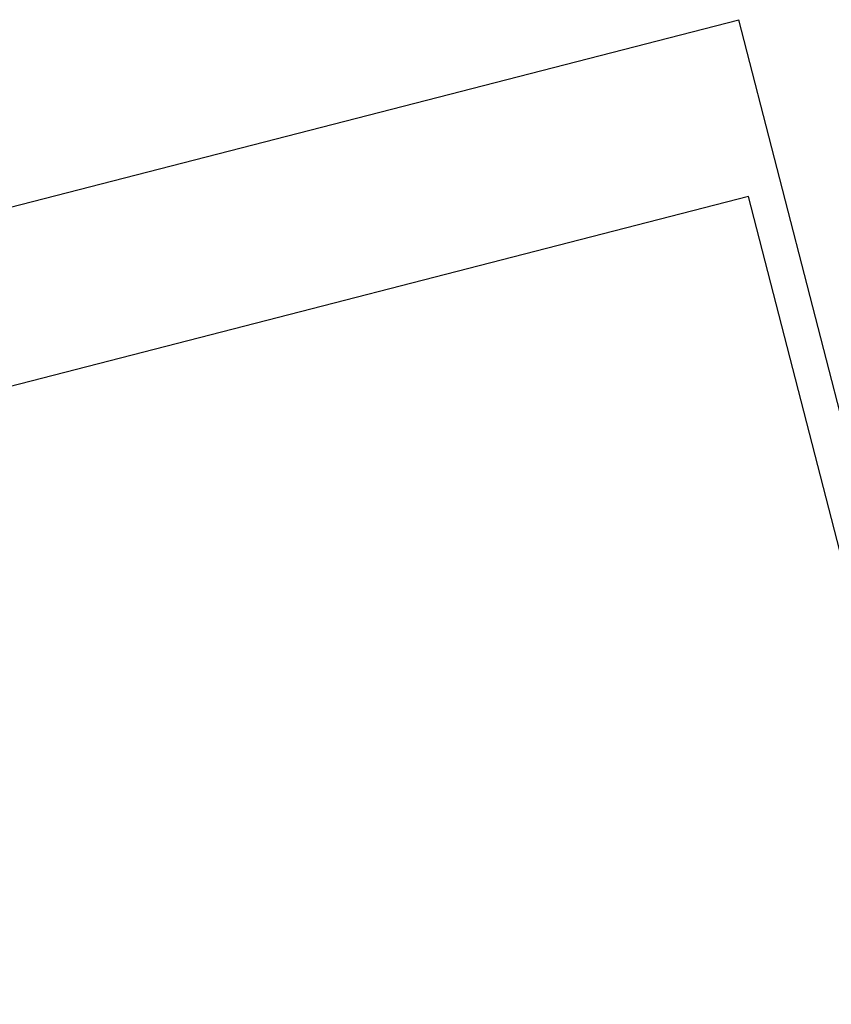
# Model space of a CAD drawing. Extents: x 447426 to 448116, y 440349 to 441552.
# Tile 20 of 21: x 447730 to 447847, y 441411 to 441552. Entities that reach past the tile are written whole.
import ezdxf

# ---------------------------------------------------------------- set-up
doc = ezdxf.new("R2010")
doc.units = 0
doc.header["$LTSCALE"] = 2
doc.header["$MEASUREMENT"] = 0
doc.linetypes.add('AUSGEZOGEN', pattern=[0])
doc.layers.get('0').update_dxf_attribs({"linetype": 'AUSGEZOGEN'})
for name, color, linetype in [('FBR', 8, 'CONTINUOUS'), ('Planeinteilung', 6, 'CONTINUOUS'), ('RAHMEN', 250, 'AUSGEZOGEN'), ('SCHLITZRINNE', 8, 'AUSGEZOGEN')]:
    doc.layers.add(name, color=color, linetype=linetype)

# ---------------------------------------------------------------- blocks, each defined once
blk = doc.blocks.new('1135420')
for p in [(1135, 420), (0, 297)]:
    blk.add_line(p, (0, 420))
at = {"layer": 'RAHMEN'}
for p, q in [((950, 415), (25, 415)), ((25, 415), (25, 5))]:
    blk.add_line(p, q, dxfattribs=at)

msp = doc.modelspace()

# ---------------------------------------------------------------- linework, layer by layer
at = {"layer": 'FBR'}
msp.add_lwpolyline([(447634.14, 441473.27, 0.00001), (447641.34, 441457, 0.000017), (447645.44, 441447.72), (447653.96, 441428.44, -0.00021), (447659.22, 441416.54, -0.000083), (447661.87, 441410.52, -0.000103), (447665.16, 441403.06, -0.000892), (447665.83, 441401.53, -0.000138), (447670.14, 441391.63, -0.002137), (447678.11, 441373.1, -0.002233), (447685.59, 441355.3, -0.003057), (447692.73, 441337.75, -0.002736), (447700.49, 441318.06, -0.000329), (447703.17, 441311.14, -0.000855), (447704.2, 441308.47, -0.001627), (447706.53, 441302.31, -0.000795), (447711.24, 441289.67, -0.002189), (447714.99, 441279.45, -0.001287), (447721.23, 441262.02, -0.000547), (447730.25, 441236.1, -0.003942), (447737.66, 441213.75, -0.00058), (447740.27, 441205.65, -0.000836), (447742.06, 441200.03, -0.001593), (447748.38, 441179.84, -0.002312)], format="xyb", dxfattribs=at)
at = {"layer": 'SCHLITZRINNE', "flags": 128}
msp.add_lwpolyline([(447634.14, 441473.27, 0.00001), (447641.34, 441457, 0.000017), (447645.44, 441447.72), (447653.96, 441428.44, -0.00021), (447659.22, 441416.54, -0.000185), (447665.16, 441403.06, -0.000892), (447665.83, 441401.53, -0.000138), (447670.14, 441391.63, -0.002137), (447678.11, 441373.1, -0.002233), (447685.59, 441355.3, -0.003057), (447692.73, 441337.75, -0.002736), (447700.49, 441318.06, -0.000329), (447703.17, 441311.14, -0.000855), (447704.2, 441308.47, -0.001627), (447706.53, 441302.31, -0.000795), (447711.24, 441289.67, -0.002189), (447714.99, 441279.45, -0.001287), (447721.23, 441262.02, -0.000547), (447730.25, 441236.1, -0.003942), (447737.66, 441213.75, -0.00058), (447740.27, 441205.65, -0.000836), (447742.06, 441200.03, -0.001593), (447748.38, 441179.84, -0.002312), (447752.62, 441165.9, -0.00116), (447754.55, 441159.4, -0.00096), (447756.85, 441151.55, -0.001951), (447761.74, 441134.45, -0.001979), (447766.42, 441117.56, -0.001008), (447768.19, 441111.06, -0.000825), (447770.32, 441103.1, -0.00267), (447775.5, 441083.13, -0.002924), (447780.03, 441064.85, -0.000747), (447780.12, 441064.5, -0.000021), (447783.07, 441052.11, -0.002667), (447785.21, 441042.93, -0.001737), (447788.36, 441028.8)], format="xyb", dxfattribs=at)

# ---------------------------------------------------------------- block references
at = {"layer": 'Planeinteilung', "linetype": 'Continuous', "rotation": 284.4375024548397}
msp.add_blockref('1135420', (447426.45, 441447.77), dxfattribs=at)

doc.saveas('drawing.dxf')
